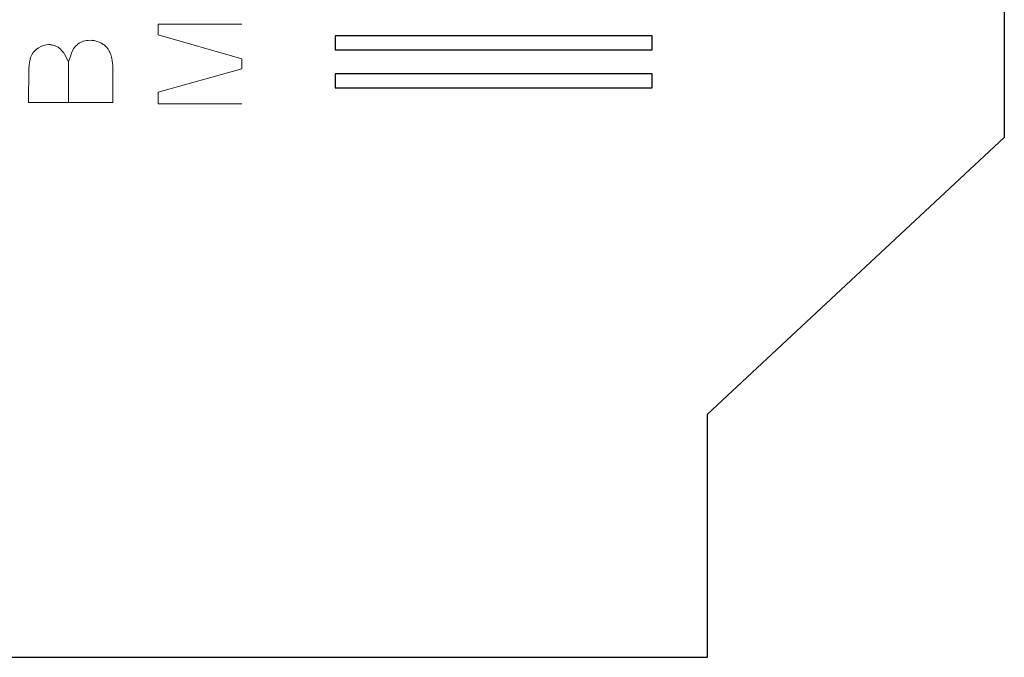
# Model space of a CAD drawing. Header units: millimetres. Extents: x 5 to 192, y 9 to 98.
# Tile 29 of 52: x 78 to 94, y 24 to 35. Entities that reach past the tile are written whole.
import ezdxf

# ---------------------------------------------------------------- set-up
doc = ezdxf.new("R2010")
doc.units = ezdxf.units.MM
doc.header["$MEASUREMENT"] = 0
doc.layers.add('Vrstva 1', color=7, linetype='Continuous')

msp = doc.modelspace()

# ---------------------------------------------------------------- linework, layer by layer
at = {"layer": 'Vrstva 1', "lineweight": 25}
for points in [[(94.063, 46.506), (94.063, 46.506), (94.063, 32.687), (94.063, 32.687)], [(94.063, 32.687), (94.063, 32.687), (89.241, 28.19), (89.241, 28.19)], [(89.241, 24.241), (89.241, 24.241), (89.241, 28.19), (89.241, 28.19)], [(67.227, 24.241), (67.227, 24.241), (89.241, 24.241), (89.241, 24.241)]]:
    msp.add_open_spline(points, degree=3, dxfattribs=at)
at = {"layer": 'Vrstva 1', "color": 250, "lineweight": 5}
for points, knots in [([(81.673, 33.237), (81.673, 33.237), (80.318, 33.237), (80.318, 33.237), (80.318, 33.237), (80.318, 33.237), (80.318, 33.423), (80.318, 33.423), (80.318, 33.423), (80.318, 33.423), (81.673, 33.802), (81.673, 33.802), (81.673, 33.802), (81.673, 33.802), (81.673, 33.964), (81.673, 33.964), (81.673, 33.964), (81.673, 33.964), (80.318, 34.356), (80.318, 34.356), (80.318, 34.356), (80.318, 34.356), (80.318, 34.53), (80.318, 34.53), (80.318, 34.53), (80.318, 34.53), (81.673, 34.53), (81.673, 34.53)], [0, 0, 0, 0, 0.142857, 0.142857, 0.142857, 0.142857, 0.285714, 0.285714, 0.285714, 0.285714, 0.428571, 0.428571, 0.428571, 0.428571, 0.571429, 0.571429, 0.571429, 0.571429, 0.714286, 0.714286, 0.714286, 0.714286, 0.857143, 0.857143, 0.857143, 0.857143, 1, 1, 1, 1]), ([(79.581, 33.258), (79.581, 33.258), (78.211, 33.258), (78.211, 33.258), (78.211, 33.258), (78.211, 33.258), (78.212, 33.799), (78.212, 33.799), (78.212, 33.799), (78.212, 33.799), (78.218, 33.871), (78.218, 33.871), (78.218, 33.871), (78.218, 33.871), (78.228, 33.933), (78.228, 33.933), (78.228, 33.933), (78.228, 33.933), (78.243, 33.987), (78.243, 33.987), (78.243, 33.987), (78.243, 33.987), (78.262, 34.031), (78.262, 34.031), (78.262, 34.031), (78.262, 34.031), (78.287, 34.07), (78.287, 34.07), (78.287, 34.07), (78.287, 34.07), (78.301, 34.088), (78.301, 34.088), (78.301, 34.088), (78.301, 34.088), (78.333, 34.12), (78.333, 34.12), (78.333, 34.12), (78.333, 34.12), (78.37, 34.147), (78.37, 34.147), (78.37, 34.147), (78.37, 34.147), (78.411, 34.169), (78.411, 34.169), (78.411, 34.169), (78.411, 34.169), (78.453, 34.185), (78.453, 34.185), (78.453, 34.185), (78.453, 34.185), (78.495, 34.194), (78.495, 34.194), (78.495, 34.194), (78.495, 34.194), (78.538, 34.198), (78.538, 34.198), (78.538, 34.198), (78.559, 34.197), (78.577, 34.195), (78.597, 34.191), (78.597, 34.191), (78.617, 34.186), (78.635, 34.18), (78.653, 34.173), (78.653, 34.173), (78.653, 34.173), (78.689, 34.154), (78.689, 34.154), (78.689, 34.154), (78.689, 34.154), (78.723, 34.129), (78.723, 34.129), (78.723, 34.129), (78.723, 34.129), (78.753, 34.099), (78.753, 34.099), (78.753, 34.099), (78.753, 34.099), (78.781, 34.062), (78.781, 34.062), (78.781, 34.062), (78.781, 34.062), (78.794, 34.042), (78.794, 34.042), (78.794, 34.042), (78.794, 34.042), (78.859, 33.918), (78.859, 33.918), (78.859, 33.918), (78.859, 33.918), (78.905, 34.056), (78.905, 34.056), (78.905, 34.056), (78.905, 34.056), (78.916, 34.083), (78.916, 34.083), (78.916, 34.083), (78.916, 34.083), (78.929, 34.109), (78.929, 34.109), (78.929, 34.109), (78.929, 34.109), (78.942, 34.132), (78.942, 34.132), (78.942, 34.132), (78.942, 34.132), (78.958, 34.153), (78.958, 34.153), (78.958, 34.153), (78.958, 34.153), (78.974, 34.173), (78.974, 34.173), (78.974, 34.173), (78.974, 34.173), (78.992, 34.19), (78.992, 34.19), (78.992, 34.19), (78.992, 34.19), (79.011, 34.207), (79.011, 34.207), (79.011, 34.207), (79.011, 34.207), (79.032, 34.221), (79.032, 34.221), (79.032, 34.221), (79.032, 34.221), (79.053, 34.233), (79.053, 34.233), (79.053, 34.233), (79.053, 34.233), (79.076, 34.244), (79.076, 34.244), (79.076, 34.244), (79.076, 34.244), (79.099, 34.253), (79.099, 34.253), (79.099, 34.253), (79.099, 34.253), (79.124, 34.26), (79.124, 34.26), (79.124, 34.26), (79.124, 34.26), (79.149, 34.264), (79.149, 34.264), (79.149, 34.264), (79.149, 34.264), (79.176, 34.267), (79.176, 34.267), (79.176, 34.267), (79.176, 34.267), (79.227, 34.268), (79.227, 34.268), (79.227, 34.268), (79.25, 34.266), (79.271, 34.263), (79.293, 34.259), (79.293, 34.259), (79.314, 34.253), (79.335, 34.246), (79.355, 34.239), (79.355, 34.239), (79.375, 34.229), (79.393, 34.22), (79.412, 34.209), (79.412, 34.209), (79.428, 34.198), (79.444, 34.187), (79.458, 34.174), (79.458, 34.174), (79.471, 34.162), (79.483, 34.15), (79.493, 34.136), (79.493, 34.136), (79.504, 34.121), (79.513, 34.106), (79.522, 34.091), (79.522, 34.091), (79.531, 34.072), (79.538, 34.054), (79.545, 34.036), (79.545, 34.036), (79.555, 34.006), (79.562, 33.976), (79.568, 33.946), (79.568, 33.946), (79.572, 33.918), (79.575, 33.891), (79.577, 33.864), (79.577, 33.864), (79.579, 33.832), (79.58, 33.8), (79.581, 33.769), (79.581, 33.769), (79.581, 33.769), (79.581, 33.258), (79.581, 33.258)], [0, 0, 0, 0, 0.020408, 0.020408, 0.020408, 0.020408, 0.040816, 0.040816, 0.040816, 0.040816, 0.061224, 0.061224, 0.061224, 0.061224, 0.081633, 0.081633, 0.081633, 0.081633, 0.102041, 0.102041, 0.102041, 0.102041, 0.122449, 0.122449, 0.122449, 0.122449, 0.142857, 0.142857, 0.142857, 0.142857, 0.163265, 0.163265, 0.163265, 0.163265, 0.183673, 0.183673, 0.183673, 0.183673, 0.204082, 0.204082, 0.204082, 0.204082, 0.22449, 0.22449, 0.22449, 0.22449, 0.244898, 0.244898, 0.244898, 0.244898, 0.265306, 0.265306, 0.265306, 0.265306, 0.285714, 0.285714, 0.285714, 0.285714, 0.306122, 0.306122, 0.306122, 0.306122, 0.326531, 0.326531, 0.326531, 0.326531, 0.346939, 0.346939, 0.346939, 0.346939, 0.367347, 0.367347, 0.367347, 0.367347, 0.387755, 0.387755, 0.387755, 0.387755, 0.408163, 0.408163, 0.408163, 0.408163, 0.428571, 0.428571, 0.428571, 0.428571, 0.44898, 0.44898, 0.44898, 0.44898, 0.469388, 0.469388, 0.469388, 0.469388, 0.489796, 0.489796, 0.489796, 0.489796, 0.510204, 0.510204, 0.510204, 0.510204, 0.530612, 0.530612, 0.530612, 0.530612, 0.55102, 0.55102, 0.55102, 0.55102, 0.571429, 0.571429, 0.571429, 0.571429, 0.591837, 0.591837, 0.591837, 0.591837, 0.612245, 0.612245, 0.612245, 0.612245, 0.632653, 0.632653, 0.632653, 0.632653, 0.653061, 0.653061, 0.653061, 0.653061, 0.673469, 0.673469, 0.673469, 0.673469, 0.693878, 0.693878, 0.693878, 0.693878, 0.714286, 0.714286, 0.714286, 0.714286, 0.734694, 0.734694, 0.734694, 0.734694, 0.755102, 0.755102, 0.755102, 0.755102, 0.77551, 0.77551, 0.77551, 0.77551, 0.795918, 0.795918, 0.795918, 0.795918, 0.816327, 0.816327, 0.816327, 0.816327, 0.836735, 0.836735, 0.836735, 0.836735, 0.857143, 0.857143, 0.857143, 0.857143, 0.877551, 0.877551, 0.877551, 0.877551, 0.897959, 0.897959, 0.897959, 0.897959, 0.918367, 0.918367, 0.918367, 0.918367, 0.938776, 0.938776, 0.938776, 0.938776, 0.959184, 0.959184, 0.959184, 0.959184, 0.979592, 0.979592, 0.979592, 0.979592, 1, 1, 1, 1])]:
    msp.add_open_spline(points, degree=3, knots=knots, dxfattribs=at)
at = {"layer": 'Vrstva 1'}
for points in [[(83.19, 34.11), (83.19, 34.11), (83.19, 34.338), (83.19, 34.338), (83.19, 34.338), (83.19, 34.338), (88.342, 34.338), (88.342, 34.338), (88.342, 34.338), (88.342, 34.338), (88.342, 34.11), (88.342, 34.11), (88.342, 34.11), (88.342, 34.11), (83.19, 34.11), (83.19, 34.11)], [(83.19, 33.494), (83.19, 33.494), (83.19, 33.722), (83.19, 33.722), (83.19, 33.722), (83.19, 33.722), (88.342, 33.722), (88.342, 33.722), (88.342, 33.722), (88.342, 33.722), (88.342, 33.494), (88.342, 33.494), (88.342, 33.494), (88.342, 33.494), (83.19, 33.494), (83.19, 33.494)]]:
    msp.add_open_spline(points, degree=3, knots=[0, 0, 0, 0, 0.25, 0.25, 0.25, 0.25, 0.5, 0.5, 0.5, 0.5, 0.75, 0.75, 0.75, 0.75, 1, 1, 1, 1], dxfattribs=at)
at = {"layer": 'Vrstva 1', "color": 250, "lineweight": 5}
msp.add_open_spline([(78.861, 33.918), (78.861, 33.918), (78.861, 33.262), (78.861, 33.262)], degree=3, dxfattribs=at)

doc.saveas('drawing.dxf')
